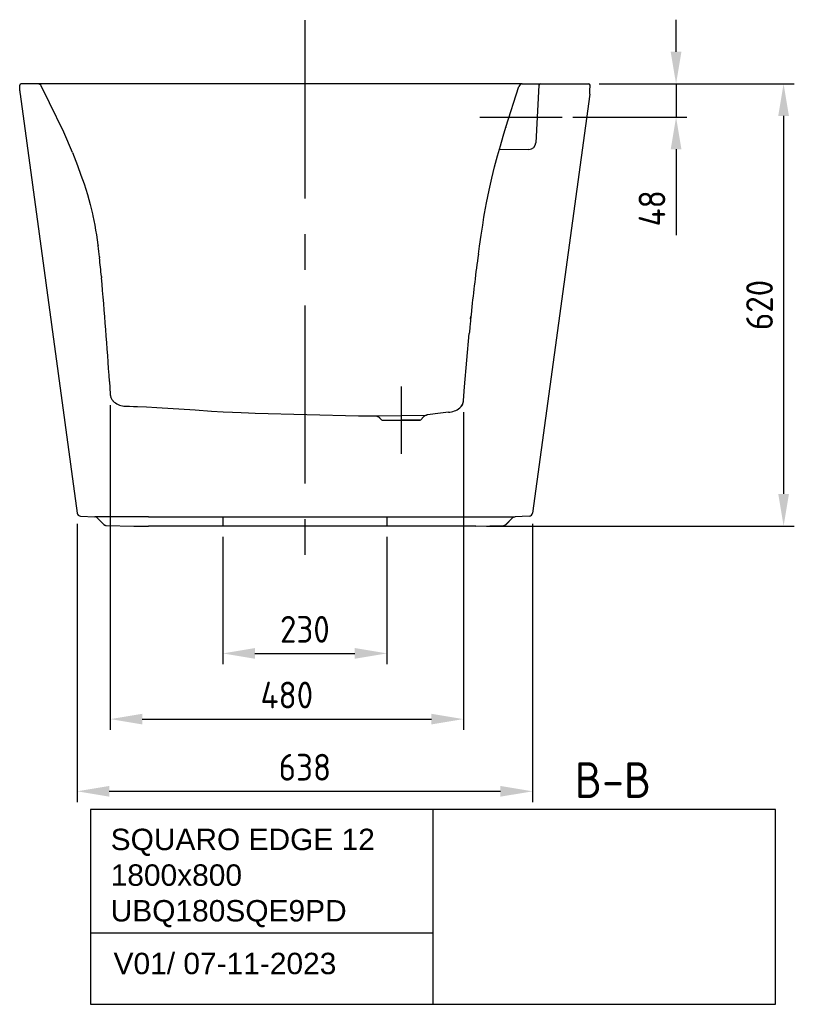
# Model space of a CAD drawing. Extents: x 5017 to 8429, y 913 to 3724.
# Tile 2 of 2: x 7344 to 8429, y 913 to 2293. Entities that reach past the tile are written whole.
import ezdxf
from ezdxf.enums import TextEntityAlignment as Align

# ---------------------------------------------------------------- set-up
doc = ezdxf.new("R2010")
doc.units = 0
doc.header["$LTSCALE"] = 200
doc.header["$MEASUREMENT"] = 0
doc.linetypes.add('CENTER', pattern=[2, 1.25, -0.25, 0.25, -0.25])
doc.layers.get('0').update_dxf_attribs({"linetype": 'CONTINUOUS'})
doc.layers.get('DEFPOINTS').update_dxf_attribs({"linetype": 'CONTINUOUS'})
for name, color, linetype in [('06_ALL_SURFS', 7, 'CONTINUOUS'), ('BEMATING', 7, 'CONTINUOUS'), ('DEFAULT_1', 7, 'CENTER'), ('HARTLIJN', 7, 'CENTER'), ('PEN1', 7, 'CONTINUOUS')]:
    doc.layers.add(name, color=color, linetype=linetype)
doc.styles.add('ISO', font='ISO')
doc.styles.add('iso_text', font='isocp.shx')
doc.dimstyles.new('H2_5OS15', dxfattribs={"dimscale": 15, "dimtxt": 2.5, "dimasz": 3, "dimexe": 1, "dimexo": 1, "dimgap": 1, "dimtad": 1, "dimdec": 0, "dimdsep": 46, "dimtxsty": 'ISO', "dimcen": 0, "dimdle": 1.3, "dimclrd": 256, "dimclre": 256, "dimclrt": 7, "dimadec": 0, "dimazin": 0, "dimtfac": 0.714286, "dimtdec": 0, "dimtmove": 0, "dimatfit": 3, "dimfxl": 1, "dimtvp": 1, "dimtolj": 1, "dimarcsym": 0})

# ---------------------------------------------------------------- blocks, each defined once
blk = doc.blocks.new('*D11')
at = {"layer": '06_ALL_SURFS', "linetype": 'Continuous', "lineweight": -2}
for p, q in [((7470.50854, 1752.843923), (7470.50854, 1297.456997)), ((7965.560695, 1742.794223), (7965.560695, 1297.456997)), ((7515.50854, 1312.456997), (7920.560695, 1312.456997))]:
    blk.add_line(p, q, dxfattribs=at)
at = {"layer": '06_ALL_SURFS', "linetype": 'Continuous'}
for points in [[(7515.50854, 1319.956997), (7515.50854, 1304.956997), (7470.50854, 1312.456997)], [(7920.560695, 1319.956997), (7920.560695, 1304.956997), (7965.560695, 1312.456997)]]:
    blk.add_solid(points, dxfattribs=at)
at = {"layer": 'DEFPOINTS', "color": 0, "linetype": 'Continuous'}
for p in [(7470.50854, 1767.843923), (7965.560695, 1757.794223), (7965.560695, 1312.456997)]:
    blk.add_point(p, dxfattribs=at)
at = {"layer": '06_ALL_SURFS', "color": 7, "linetype": 'Continuous', "insert": (7718.034618, 1346.206997), "char_height": 37.5, "attachment_point": 5, "style": 'ISO'}
blk.add_mtext('\\A1;{\\Fiso;480}', dxfattribs=at)
blk = doc.blocks.new('*D10')
at = {"layer": '06_ALL_SURFS', "linetype": 'Continuous', "lineweight": -2}
for p, q in [((7424.190611, 1586.301294), (7424.190611, 1196.215831)), ((8062.411594, 1586.301294), (8062.411594, 1196.215831)), ((7469.190611, 1211.215831), (8017.411594, 1211.215831))]:
    blk.add_line(p, q, dxfattribs=at)
at = {"layer": '06_ALL_SURFS', "linetype": 'Continuous'}
for points in [[(7469.190611, 1218.715831), (7469.190611, 1203.715831), (7424.190611, 1211.215831)], [(8017.411594, 1218.715831), (8017.411594, 1203.715831), (8062.411594, 1211.215831)]]:
    blk.add_solid(points, dxfattribs=at)
at = {"layer": 'DEFPOINTS', "color": 0, "linetype": 'Continuous'}
for p in [(7424.190611, 1601.301294), (8062.411594, 1601.301294), (8062.411594, 1211.215831)]:
    blk.add_point(p, dxfattribs=at)
at = {"layer": '06_ALL_SURFS', "color": 7, "linetype": 'Continuous', "insert": (7743.301103, 1244.965831), "char_height": 37.5, "attachment_point": 5, "style": 'ISO'}
blk.add_mtext('\\A1;638', dxfattribs=at)
blk = doc.blocks.new('*D13')
at = {"layer": 'DEFPOINTS', "color": 0}
for p in [(8140.915421, 2203.105579), (7982.905644, 1583.142959), (8414.194354, 1583.142959)]:
    blk.add_point(p, dxfattribs=at)
at = {"layer": 'PEN1', "lineweight": -2}
for p, q in [((8155.915421, 2203.105579), (8429.194354, 2203.105579)), ((8414.194354, 2158.105579), (8414.194354, 1628.142959)), ((7997.905644, 1583.142959), (8429.194354, 1583.142959))]:
    blk.add_line(p, q, dxfattribs=at)
at = {"layer": 'PEN1'}
for points in [[(8406.694354, 2158.105579), (8421.694354, 2158.105579), (8414.194354, 2203.105579)], [(8406.694354, 1628.142959), (8421.694354, 1628.142959), (8414.194354, 1583.142959)]]:
    blk.add_solid(points, dxfattribs=at)
at = {"layer": 'PEN1', "color": 7, "insert": (8380.444354, 1893.124269), "char_height": 37.5, "attachment_point": 5, "rotation": 90, "style": 'ISO'}
blk.add_mtext('\\A1;620', dxfattribs=at)
blk = doc.blocks.new('*D14')
at = {"layer": 'DEFPOINTS', "color": 0}
for p in [(8140.915421, 2203.105579), (8263.497468, 2203.105579), (8103.736759, 2156.419691)]:
    blk.add_point(p, dxfattribs=at)
at = {"layer": 'HARTLIJN', "lineweight": -2}
for p, q in [((8263.497468, 2248.105579), (8263.497468, 2293.105579)), ((8155.915421, 2203.105579), (8278.497468, 2203.105579)), ((8263.497468, 2203.105579), (8263.497468, 2156.419691)), ((8118.736759, 2156.419691), (8278.497468, 2156.419691)), ((8263.497468, 2111.419691), (8263.497468, 1990.883977))]:
    blk.add_line(p, q, dxfattribs=at)
at = {"layer": 'HARTLIJN'}
for points in [[(8255.997468, 2248.105579), (8270.997468, 2248.105579), (8263.497468, 2203.105579)], [(8255.997468, 2111.419691), (8270.997468, 2111.419691), (8263.497468, 2156.419691)]]:
    blk.add_solid(points, dxfattribs=at)
at = {"layer": 'HARTLIJN', "color": 7, "insert": (8229.747468, 2028.651834), "char_height": 37.5, "attachment_point": 5, "rotation": 90, "style": 'ISO'}
blk.add_mtext('\\A1;48', dxfattribs=at)
blk = doc.blocks.new('*D15')
at = {"layer": 'BEMATING', "lineweight": -2}
for p, q in [((7628.301103, 1568.141473), (7628.301103, 1389.600737)), ((7858.301103, 1568.141473), (7858.301103, 1389.600737)), ((7673.301103, 1404.600737), (7813.301103, 1404.600737))]:
    blk.add_line(p, q, dxfattribs=at)
at = {"layer": 'BEMATING'}
for points in [[(7673.301103, 1412.100737), (7673.301103, 1397.100737), (7628.301103, 1404.600737)], [(7813.301103, 1412.100737), (7813.301103, 1397.100737), (7858.301103, 1404.600737)]]:
    blk.add_solid(points, dxfattribs=at)
at = {"layer": 'DEFPOINTS', "color": 0}
for p in [(7628.301103, 1583.141473), (7858.301103, 1583.141473), (7858.301103, 1404.600737)]:
    blk.add_point(p, dxfattribs=at)
at = {"layer": 'BEMATING', "color": 7, "insert": (7743.301103, 1438.350737), "char_height": 37.5, "attachment_point": 5, "style": 'ISO'}
blk.add_mtext('\\A1;230', dxfattribs=at)

msp = doc.modelspace()

# ---------------------------------------------------------------- linework, layer by layer
for p, q in [((8047.91, 2203.09), (7369.42, 2203.1)), ((8025.07, 2142.25), (8043.14, 2199.59)), ((7842.71, 1737.69), (7913.58, 1738.56))]:
    msp.add_line(p, q)
at = {"flags": 128}
msp.add_lwpolyline([(7417.73, 2106.99), (7405.39, 2135.56), (7385.58, 2176.73), (7373.9, 2200.32, 0.285103), (7369.42, 2203.1), (7345.69, 2203.11)], format="xyb", dxfattribs=at)
msp.add_lwpolyline([(7417.73, 2106.99), (7424.47, 2088.82), (7429.5, 2075.16), (7433.95, 2062.9), (7438.65, 2048.23), (7442.49, 2034.15), (7445.67, 2020.8)], dxfattribs=at)
msp.add_arc((8047.91, 2198.09), 5, 90.00923, 162.50862)
at = {"layer": '06_ALL_SURFS', "color": 7, "linetype": 'Continuous'}
for p, q in [((7343.77, 2193.56), (7343.65, 2201.18)), ((8047.91, 2203.09), (8140.92, 2203.11)), ((8071.29, 2201.19), (8067.06, 2120.63)), ((8142.84, 2193.56), (8142.95, 2201.18)), ((7344.13, 2188.75), (7424.19, 1601.3)), ((8142.48, 2188.75), (8062.41, 1601.3)), ((8021.22, 2129.81), (8025.07, 2142.25)), ((8025.14, 2142.47), (8025, 2142.02)), ((8057.25, 2111.16), (8015.56, 2110.43)), ((7445.67, 2020.8), (7445.67, 2020.8)), ((7992.55, 2005.2), (7994.32, 2016.06)), ((7994.32, 2016.06), (7995.19, 2021.27)), ((7990.32, 1990.89), (7992.55, 2005.2)), ((7988.02, 1975.53), (7990.32, 1990.89)), ((7986.44, 1964.5), (7988.02, 1975.53)), ((7455.37, 1960.43), (7455.49, 1959.23)), ((7458.1, 1932.97), (7458.25, 1931.39)), ((7974.99, 1867.1), (7974.82, 1865.33)), ((7975.24, 1869.79), (7974.99, 1867.1)), ((7975.6, 1873.5), (7975.95, 1877)), ((7975.72, 1874.67), (7975.6, 1873.5)), ((7975.95, 1877), (7975.72, 1874.67)), ((7966.96, 1778.42), (7973.71, 1853.14)), ((7469.48, 1785.68), (7470.51, 1767.84)), ((7965.75, 1759.37), (7966.96, 1778.42)), ((7475.04, 1757.92), (7476.03, 1757.05)), ((7508.77, 1750.66), (7521.48, 1750.09)), ((7521.48, 1750.09), (7535.78, 1749.33)), ((7535.78, 1749.33), (7589.4, 1745.89)), ((7589.4, 1745.89), (7612.51, 1744.4)), ((7612.51, 1744.4), (7628.84, 1743.43)), ((7628.84, 1743.43), (7641.98, 1742.74)), ((7641.98, 1742.74), (7653.91, 1742.19)), ((7653.91, 1742.19), (7664.44, 1741.78)), ((7664.44, 1741.78), (7673.52, 1741.48)), ((7673.52, 1741.48), (7818.3, 1737.69)), ((7962.14, 1750.54), (7963.15, 1751.85)), ((7844.78, 1738.33), (7844.78, 1738.33)), ((7850.89, 1732.23), (7848.1, 1735.01)), ((7852.3, 1731.64), (7878.3, 1731.64)), ((7852.3, 1731.64), (7904.3, 1731.64)), ((7904.3, 1731.64), (7878.3, 1731.64)), ((7905.72, 1732.23), (7909.63, 1736.13)), ((7911.83, 1738.33), (7911.83, 1738.33)), ((7428.95, 1596.98), (7448.8, 1596.22)), ((7524.26, 1596.22), (7448.8, 1596.22)), ((7452.14, 1594.76), (7461.36, 1585.54)), ((7524.26, 1596.22), (7962.34, 1596.22)), ((7962.34, 1596.22), (8037.8, 1596.22)), ((8034.46, 1594.76), (8025.26, 1585.56)), ((8057.65, 1596.98), (8037.8, 1596.22)), ((7461.36, 1585.54), (7461.39, 1585.51)), ((7461.38, 1585.52), (7461.41, 1585.49)), ((7461.41, 1585.49), (7461.44, 1585.46)), ((7461.44, 1585.46), (7461.47, 1585.44)), ((7461.47, 1585.44), (7461.5, 1585.41)), ((7461.5, 1585.41), (7461.52, 1585.39)), ((7461.61, 1585.31), (7461.64, 1585.28)), ((7461.63, 1585.29), (7461.67, 1585.26)), ((7461.66, 1585.26), (7461.7, 1585.24)), ((7461.69, 1585.24), (7461.73, 1585.21)), ((7461.72, 1585.22), (7461.75, 1585.19)), ((7461.75, 1585.19), (7461.78, 1585.16)), ((7461.78, 1585.17), (7461.81, 1585.14)), ((7461.8, 1585.15), (7461.84, 1585.12)), ((7461.83, 1585.13), (7461.86, 1585.1)), ((7461.84, 1585.12), (7461.89, 1585.08)), ((7461.87, 1585.09), (7461.92, 1585.06)), ((7461.9, 1585.07), (7461.95, 1585.04)), ((7461.93, 1585.05), (7461.98, 1585.02)), ((7461.96, 1585.03), (7462.01, 1585)), ((7461.99, 1585.01), (7462.04, 1584.98)), ((7462.03, 1584.99), (7462.07, 1584.96)), ((7462.06, 1584.96), (7462.1, 1584.94)), ((7462.09, 1584.94), (7462.13, 1584.92)), ((7462.12, 1584.92), (7462.16, 1584.9)), ((7462.15, 1584.9), (7462.19, 1584.88)), ((7462.18, 1584.88), (7462.22, 1584.86)), ((7462.21, 1584.86), (7462.25, 1584.84)), ((7462.24, 1584.84), (7462.28, 1584.82)), ((7462.27, 1584.82), (7462.3, 1584.81)), ((7462.49, 1584.7), (7462.52, 1584.68)), ((7462.52, 1584.68), (7462.55, 1584.66)), ((7462.55, 1584.67), (7462.58, 1584.65)), ((7462.58, 1584.65), (7462.62, 1584.63)), ((7462.61, 1584.64), (7462.65, 1584.62)), ((7462.64, 1584.62), (7462.68, 1584.6)), ((7462.67, 1584.61), (7462.7, 1584.59)), ((7462.68, 1584.6), (7462.73, 1584.58)), ((7462.71, 1584.59), (7462.76, 1584.56)), ((7462.74, 1584.57), (7462.79, 1584.55)), ((7462.77, 1584.56), (7462.82, 1584.53)), ((7462.81, 1584.54), (7462.85, 1584.52)), ((7462.84, 1584.53), (7462.88, 1584.51)), ((7462.87, 1584.51), (7462.91, 1584.49)), ((7462.9, 1584.5), (7462.94, 1584.48)), ((7462.93, 1584.49), (7462.97, 1584.47)), ((7462.97, 1584.47), (7463, 1584.46)), ((7463.03, 1584.45), (7463.06, 1584.43)), ((7463.06, 1584.44), (7463.09, 1584.42)), ((7463.09, 1584.42), (7463.12, 1584.41)), ((7463.12, 1584.41), (7463.15, 1584.4)), ((7463.15, 1584.4), (7463.18, 1584.39)), ((7463.39, 1584.32), (7463.43, 1584.31)), ((7463.42, 1584.31), (7463.46, 1584.3)), ((7463.45, 1584.3), (7463.49, 1584.29)), ((7463.48, 1584.29), (7463.52, 1584.28)), ((7463.51, 1584.28), (7463.54, 1584.27)), ((7463.52, 1584.28), (7463.57, 1584.27)), ((7463.55, 1584.27), (7463.6, 1584.26)), ((7463.58, 1584.26), (7463.63, 1584.25)), ((7463.61, 1584.26), (7463.66, 1584.24)), ((7463.64, 1584.25), (7463.68, 1584.24)), ((7463.67, 1584.24), (7463.71, 1584.23)), ((7463.7, 1584.23), (7463.74, 1584.22)), ((7463.73, 1584.23), (7463.77, 1584.22)), ((7463.76, 1584.22), (7463.8, 1584.21)), ((7463.79, 1584.21), (7463.83, 1584.2)), ((7463.82, 1584.21), (7463.85, 1584.2)), ((7463.85, 1584.2), (7463.88, 1584.19)), ((7463.87, 1584.19), (7463.91, 1584.19)), ((7463.9, 1584.19), (7463.94, 1584.18)), ((7463.93, 1584.18), (7463.97, 1584.18)), ((7463.96, 1584.18), (7463.99, 1584.17)), ((7463.99, 1584.17), (7464.02, 1584.17)), ((7464.02, 1584.17), (7464.04, 1584.16)), ((7464.23, 1584.13), (7464.26, 1584.13)), ((7464.26, 1584.13), (7464.31, 1584.12)), ((7464.29, 1584.13), (7464.33, 1584.12)), ((7464.31, 1584.12), (7464.36, 1584.12)), ((7464.34, 1584.12), (7464.38, 1584.12)), ((7464.37, 1584.12), (7464.41, 1584.11)), ((7464.39, 1584.12), (7464.43, 1584.11)), ((7464.42, 1584.11), (7464.46, 1584.11)), ((7464.44, 1584.11), (7464.46, 1584.11)), ((7464.46, 1584.11), (7464.49, 1584.11)), ((7464.48, 1584.11), (7464.51, 1584.1)), ((7464.5, 1584.11), (7464.54, 1584.1)), ((7464.52, 1584.1), (7464.57, 1584.1)), ((7464.56, 1584.1), (7464.6, 1584.1)), ((7464.59, 1584.1), (7464.63, 1584.1)), ((7464.62, 1584.1), (7464.66, 1584.1)), ((7464.65, 1584.1), (7464.68, 1584.1)), ((7464.68, 1584.1), (7464.71, 1584.09)), ((7464.71, 1584.09), (7464.74, 1584.09)), ((7464.74, 1584.09), (7503.7, 1583.14)), ((7503.7, 1583.14), (7503.9, 1583.14)), ((7503.82, 1583.14), (7524.26, 1583.14)), ((7503.9, 1583.14), (7504.01, 1583.14)), ((7504.01, 1583.14), (7524.26, 1583.14)), ((7962.34, 1583.14), (7524.26, 1583.14)), ((7982.78, 1583.14), (7962.34, 1583.14)), ((7982.59, 1583.14), (7962.34, 1583.14)), ((7962.34, 1583.14), (7962.34, 1583.14)), ((7982.71, 1583.14), (7982.59, 1583.14)), ((7982.91, 1583.14), (7982.71, 1583.14)), ((7982.91, 1583.14), (8021.84, 1584.09)), ((7982.91, 1583.14), (8021.86, 1584.09)), ((8021.86, 1584.09), (8021.89, 1584.09)), ((8021.88, 1584.09), (8021.91, 1584.09)), ((8021.89, 1584.09), (8021.92, 1584.1)), ((8021.91, 1584.09), (8021.94, 1584.1)), ((8021.92, 1584.1), (8021.96, 1584.1)), ((8021.94, 1584.1), (8021.98, 1584.1)), ((8021.96, 1584.1), (8021.99, 1584.1)), ((8021.98, 1584.1), (8022.02, 1584.1)), ((8021.99, 1584.1), (8022.03, 1584.1)), ((8022.02, 1584.1), (8022.06, 1584.1)), ((8022.03, 1584.1), (8022.08, 1584.1)), ((8022.08, 1584.1), (8022.12, 1584.11))]:
    msp.add_line(p, q, dxfattribs=at)
for points in [[(8009.27, 2086.94), (8013.27, 2102.15), (8017.28, 2116.46), (8021.22, 2129.81)], [(7995.19, 2021.27), (7997.89, 2036.11), (8001.5, 2053.87), (8005.32, 2070.83), (8009.27, 2086.94)], [(7445.67, 2020.8), (7446.25, 2018.1), (7447.59, 2011.54), (7448.87, 2004.88), (7450.09, 1998.13), (7451.24, 1991.28), (7452.31, 1984.34), (7453.32, 1977.31), (7453.49, 1976.05)], [(7470.51, 1767.79), (7470.52, 1767.73), (7470.52, 1767.65), (7470.53, 1767.56), (7470.54, 1767.46), (7470.55, 1767.34), (7470.56, 1767.18), (7470.58, 1767), (7470.61, 1766.78), (7470.65, 1766.48)], [(7470.65, 1766.48), (7470.71, 1766.09), (7470.8, 1765.63), (7470.94, 1765.03), (7471.15, 1764.29), (7471.44, 1763.43), (7471.81, 1762.52), (7472.27, 1761.6), (7472.82, 1760.66), (7473.47, 1759.72), (7474.2, 1758.81), (7475.04, 1757.92)], [(7471.13, 1764.34), (7471.41, 1763.5), (7471.77, 1762.63), (7472.2, 1761.73), (7472.72, 1760.81), (7473.34, 1759.9), (7474.04, 1759), (7474.84, 1758.13), (7475.77, 1757.27)], [(7963.15, 1751.85), (7964, 1753.25), (7964.69, 1754.71), (7965.21, 1756.23), (7965.56, 1757.79), (7965.75, 1759.37)], [(7491.74, 1751.24), (7497.71, 1751.07), (7503.02, 1750.89), (7508.77, 1750.66)], [(7960.72, 1749.1), (7960.98, 1749.34), (7962.14, 1750.54)], [(7842.71, 1737.69), (7842.78, 1737.68), (7843.05, 1737.63), (7843.41, 1737.56), (7843.83, 1737.45), (7844.27, 1737.32), (7844.74, 1737.15), (7845.23, 1736.95), (7845.73, 1736.71), (7846.22, 1736.44), (7846.71, 1736.13), (7847.19, 1735.79), (7847.66, 1735.41), (7848.1, 1735.01), (7848.22, 1734.89)], [(7915.14, 1738.93), (7915.07, 1738.92), (7914.8, 1738.87), (7914.45, 1738.8), (7914.03, 1738.7), (7913.58, 1738.56), (7913.11, 1738.4), (7912.62, 1738.19), (7912.13, 1737.95), (7911.63, 1737.68), (7911.14, 1737.37), (7910.66, 1737.03), (7910.2, 1736.66), (7909.75, 1736.25), (7909.63, 1736.13)], [(8022.12, 1584.11), (8022.14, 1584.11), (8022.16, 1584.11), (8022.19, 1584.11), (8022.21, 1584.11), (8022.23, 1584.12), (8022.26, 1584.12), (8022.28, 1584.12), (8022.3, 1584.13), (8022.33, 1584.13), (8022.35, 1584.13), (8022.38, 1584.13), (8022.4, 1584.14), (8022.43, 1584.14), (8022.45, 1584.14), (8022.48, 1584.15), (8022.5, 1584.15), (8022.53, 1584.16), (8022.55, 1584.16), (8022.58, 1584.16), (8022.6, 1584.17), (8022.63, 1584.17), (8022.65, 1584.18), (8022.68, 1584.18), (8022.7, 1584.19), (8022.73, 1584.19), (8022.75, 1584.2), (8022.78, 1584.2), (8022.81, 1584.21), (8022.83, 1584.22), (8022.86, 1584.22), (8022.88, 1584.23), (8022.91, 1584.23), (8022.94, 1584.24), (8022.96, 1584.25), (8022.99, 1584.25), (8023.02, 1584.26), (8023.04, 1584.27), (8023.07, 1584.28), (8023.1, 1584.28), (8023.13, 1584.29), (8023.15, 1584.3), (8023.18, 1584.31), (8023.21, 1584.32), (8023.24, 1584.33), (8023.26, 1584.33), (8023.29, 1584.34), (8023.32, 1584.35), (8023.35, 1584.36), (8023.38, 1584.37), (8023.4, 1584.38), (8023.43, 1584.39), (8023.46, 1584.4), (8023.49, 1584.41), (8023.52, 1584.42), (8023.55, 1584.44), (8023.58, 1584.45), (8023.61, 1584.46), (8023.64, 1584.47), (8023.67, 1584.48), (8023.7, 1584.5), (8023.73, 1584.51), (8023.76, 1584.52), (8023.79, 1584.54), (8023.82, 1584.55), (8023.85, 1584.57), (8023.88, 1584.58), (8023.91, 1584.6), (8023.94, 1584.61), (8023.97, 1584.63), (8024.01, 1584.64), (8024.04, 1584.66), (8024.07, 1584.68), (8024.1, 1584.69), (8024.13, 1584.71), (8024.17, 1584.73), (8024.2, 1584.75), (8024.23, 1584.77), (8024.26, 1584.78), (8024.3, 1584.8), (8024.33, 1584.82), (8024.36, 1584.84), (8024.39, 1584.86), (8024.43, 1584.89), (8024.46, 1584.91), (8024.49, 1584.93), (8024.53, 1584.95), (8024.56, 1584.97), (8024.59, 1585), (8024.63, 1585.02), (8024.66, 1585.05), (8024.69, 1585.07), (8024.73, 1585.09), (8024.76, 1585.12), (8024.8, 1585.15), (8024.83, 1585.17), (8024.86, 1585.2), (8024.9, 1585.23), (8024.93, 1585.26), (8024.97, 1585.29), (8025, 1585.32), (8025.04, 1585.35), (8025.07, 1585.38), (8025.11, 1585.41), (8025.14, 1585.44), (8025.17, 1585.47), (8025.21, 1585.51), (8025.24, 1585.54), (8034.46, 1594.76)], [(7461.52, 1585.38), (7461.55, 1585.36), (7461.58, 1585.33), (7461.61, 1585.31)], [(7462.31, 1584.8), (7462.34, 1584.79), (7462.37, 1584.77), (7462.4, 1584.75)], [(7462.37, 1584.77), (7462.4, 1584.75), (7462.43, 1584.73), (7462.46, 1584.72), (7462.49, 1584.7)], [(7462.96, 1584.47), (7462.99, 1584.46), (7463.03, 1584.44)], [(7463.18, 1584.39), (7463.21, 1584.38), (7463.24, 1584.37), (7463.27, 1584.36), (7463.3, 1584.35)], [(7463.27, 1584.36), (7463.31, 1584.35), (7463.34, 1584.34), (7463.37, 1584.33), (7463.4, 1584.32)], [(7464.05, 1584.16), (7464.07, 1584.16), (7464.1, 1584.15), (7464.13, 1584.15)], [(7464.1, 1584.15), (7464.13, 1584.15), (7464.16, 1584.14), (7464.18, 1584.14), (7464.21, 1584.14), (7464.24, 1584.13), (7464.28, 1584.13)], [(8021.85, 1584.09), (8021.86, 1584.09), (8021.88, 1584.09)], [(8022.06, 1584.1), (8022.08, 1584.1), (8022.11, 1584.11), (8022.13, 1584.11), (8022.15, 1584.11), (8022.17, 1584.11), (8022.2, 1584.11), (8022.22, 1584.12), (8022.24, 1584.12), (8022.27, 1584.12), (8022.29, 1584.12), (8022.32, 1584.13), (8022.34, 1584.13), (8022.36, 1584.13), (8022.39, 1584.14), (8022.41, 1584.14), (8022.44, 1584.14), (8022.46, 1584.15), (8022.49, 1584.15), (8022.51, 1584.15), (8022.54, 1584.16), (8022.56, 1584.16), (8022.59, 1584.17), (8022.61, 1584.17), (8022.64, 1584.18), (8022.67, 1584.18), (8022.69, 1584.19), (8022.72, 1584.19), (8022.74, 1584.2), (8022.77, 1584.2), (8022.8, 1584.21), (8022.82, 1584.21), (8022.85, 1584.22), (8022.88, 1584.23)], [(8022.88, 1584.23), (8022.91, 1584.23), (8022.93, 1584.24), (8022.96, 1584.25), (8022.99, 1584.25), (8023.02, 1584.26), (8023.04, 1584.27), (8023.07, 1584.28), (8023.1, 1584.28), (8023.13, 1584.29), (8023.16, 1584.3), (8023.19, 1584.31), (8023.22, 1584.32), (8023.25, 1584.33), (8023.28, 1584.34), (8023.31, 1584.35), (8023.34, 1584.36), (8023.37, 1584.37), (8023.4, 1584.38), (8023.43, 1584.39), (8023.46, 1584.4), (8023.49, 1584.41), (8023.52, 1584.42), (8023.55, 1584.44), (8023.58, 1584.45), (8023.61, 1584.46), (8023.64, 1584.47), (8023.68, 1584.49), (8023.71, 1584.5), (8023.74, 1584.52), (8023.77, 1584.53), (8023.8, 1584.54), (8023.83, 1584.56), (8023.87, 1584.57), (8023.9, 1584.59), (8023.93, 1584.61), (8023.96, 1584.62), (8024, 1584.64), (8024.03, 1584.65), (8024.06, 1584.67), (8024.09, 1584.69), (8024.13, 1584.71), (8024.16, 1584.73), (8024.19, 1584.74), (8024.23, 1584.76), (8024.26, 1584.78), (8024.29, 1584.8), (8024.32, 1584.82), (8024.36, 1584.84), (8024.39, 1584.86), (8024.42, 1584.88), (8024.46, 1584.9), (8024.49, 1584.93), (8024.52, 1584.95), (8024.56, 1584.97), (8024.59, 1584.99), (8024.62, 1585.02), (8024.66, 1585.04), (8024.69, 1585.07), (8024.72, 1585.09), (8024.76, 1585.12), (8024.79, 1585.14), (8024.82, 1585.17), (8024.85, 1585.19), (8024.89, 1585.22), (8024.92, 1585.25), (8024.95, 1585.27), (8024.99, 1585.3), (8025.02, 1585.33), (8025.05, 1585.36), (8025.08, 1585.39), (8025.11, 1585.41)]]:
    msp.add_lwpolyline(points, dxfattribs=at)
for centre, radius, start, end in [((7345.65, 2201.11), 2, 88.95439, 178), ((8073.28, 2201.09), 2, 90.01517, 177), ((8140.95, 2201.11), 2, 2, 91.04561), ((7383.76, 2194.15), 40, 180.85414, 187.76104), ((8102.84, 2194.15), 40, 352.23896, 359.14586), ((8057.08, 2121.16), 10, 271, 357), ((6871.53, 1898.11), 587.15, 6.09238, 7.6276), ((10129.8, 1662.94), 2164.47, 171.9913, 174.09743), ((5142.01, 1716.42), 2326.19, 5.34129, 5.99135), ((1090.26, 1367.01), 6392.94, 3.754954, 5.064782), ((10097.38, 1666.4), 2131.86, 174.10035, 174.33067), ((10084.73, 1667.63), 2119.15, 174.74808, 174.97785), ((7485.49, 1768.69), 15, 226.08969, 230.91519), ((7492.42, 1777.23), 26, 230.91519, 268.50009), ((7950.78, 1760.33), 15, 309.32072, 356.34561), ((7993.25, 1265.79), 479.54, 95.83601, 99.37371), ((7943.81, 1768.84), 26, 271.49986, 309.32067), ((7842.93, 2678.19), 940.82, 268.50001, 268.78798), ((7830.85, 2085.88), 348.39, 268.71438, 271.95182), ((7852.3, 1733.64), 2, 225, 270), ((7904.31, 1733.64), 2, 270, 315), ((7429.14, 1601.98), 5, 187.76104, 267.7975), ((7448.61, 1591.22), 5, 45, 87.79745), ((8037.99, 1591.22), 5, 92.20255, 135), ((8057.46, 1601.98), 5, 272.2025, 352.23896), ((8057.46, 1601.98), 5, 272.2025, 352.23896), ((7464.88, 1589.09), 5, 225, 268.60294), ((7503.82, 1588.14), 5, 268.60311, 270.00027), ((7982.78, 1588.14), 5, 269.99973, 271.39689), ((7982.78, 1588.14), 5, 269.99973, 271.39689), ((8021.72, 1589.09), 5, 271.39706, 315)]:
    msp.add_arc(centre, radius, start, end, dxfattribs=at)
msp.add_open_spline([(7994.16, 2015.7), (7994.18, 2015.71), (7994.21, 2015.72), (7994.24, 2015.73), (7994.25, 2015.73)], degree=3, knots=[0, 0, 0, 0, 0.5342835, 1, 1, 1, 1], dxfattribs=at)
for points in [[(7974.82, 1865.33), (7974.7, 1864.09), (7974.59, 1862.85), (7974.48, 1861.61)], [(7975.6, 1873.5), (7975.48, 1872.27), (7975.36, 1871.03), (7975.24, 1869.79)]]:
    msp.add_open_spline(points, degree=3, dxfattribs=at)
at = {"layer": 'DEFAULT_1', "linetype": 'CENTER'}
msp.add_line((7743.3, 2292.61), (7743.3, 1525.39), dxfattribs=at)
at = {"layer": 'DEFAULT_1', "color": 9, "linetype": 'CENTER'}
for p, q in [((7628.3, 1596.22), (7628.3, 1583.14)), ((7858.3, 1596.22), (7858.3, 1583.14))]:
    msp.add_line(p, q, dxfattribs=at)
at = {"layer": 'HARTLIJN'}
for p, q in [((7988.47, 2156.42), (8103.74, 2156.42)), ((7878.3, 1778.69), (7878.3, 1684.59))]:
    msp.add_line(p, q, dxfattribs=at)
at = {"layer": 'PEN1'}
for p, q in [((7442.82, 1185.92), (7442.82, 912.59)), ((8402.8, 1185.92), (7442.82, 1185.92)), ((7922.81, 1185.92), (7922.81, 912.59)), ((8402.8, 912.59), (8402.8, 1185.92)), ((7442.82, 1012.59), (7922.81, 1012.59)), ((7442.82, 912.59), (8402.8, 912.59))]:
    msp.add_line(p, q, dxfattribs=at)

# ---------------------------------------------------------------- texts
at = {"layer": 'BEMATING', "style": 'ISO'}
msp.add_text('B-B', height=50, dxfattribs=at).set_placement((8121.57, 1186.98), align=Align.BOTTOM_LEFT)
at = {"layer": 'PEN1', "char_height": 30, "attachment_point": 1, "style": 'iso_text'}
for s, insert, width in [('{\\fArial|b0|i0|c0|p34;SQUARO EDGE 12 1800x800\\PUBQ180SQE9PD}', (7471.13, 1158.79), 449.1), ('{\\fArial|b0|i0|c0|p34;V01/ 07-11-2023}', (7475.19, 984.84), 381.9)]:
    msp.add_mtext(s, dxfattribs=dict(at, insert=insert, width=width))

# ---------------------------------------------------------------- dimensions: what is measured, and where the dimension line sits
at = {"layer": '06_ALL_SURFS', "color": 7, "linetype": 'Continuous'}
dim = msp.add_linear_dim(base=(7965.56, 1312.46), p1=(7470.51, 1767.84), p2=(7965.56, 1757.79), text='{\\Fiso;480}', dimstyle='H2_5OS15', dxfattribs=at)
dim.commit()
dim.dimension.update_dxf_attribs({"geometry": '*D11', "text_midpoint": (7718.03, 1346.21)})
dim = msp.add_linear_dim(base=(8062.41, 1211.22), p1=(7424.19, 1601.3), p2=(8062.41, 1601.3), dimstyle='H2_5OS15', dxfattribs=at)
dim.commit()
dim.dimension.update_dxf_attribs({"geometry": '*D10', "text_midpoint": (7743.3, 1211.22), "dimtype": 160})
at = {"layer": 'BEMATING'}
dim = msp.add_linear_dim(base=(7858.3, 1404.6), p1=(7628.3, 1583.14), p2=(7858.3, 1583.14), dimstyle='H2_5OS15', dxfattribs=at)
dim.commit()
dim.dimension.update_dxf_attribs({"geometry": '*D15', "text_midpoint": (7743.3, 1438.35)})
at = {"layer": 'HARTLIJN'}
dim = msp.add_linear_dim(base=(8263.5, 2203.11), p1=(8103.74, 2156.42), p2=(8140.92, 2203.11), angle=90, text='48', dimstyle='H2_5OS15', dxfattribs=at)
dim.commit()
dim.dimension.update_dxf_attribs({"geometry": '*D14', "text_midpoint": (8263.5, 2028.65), "dimtype": 160})
at = {"layer": 'PEN1'}
dim = msp.add_linear_dim(base=(8414.19, 1583.14), p1=(8140.92, 2203.11), p2=(7982.91, 1583.14), angle=90, dimstyle='H2_5OS15', dxfattribs=at)
dim.commit()
dim.dimension.update_dxf_attribs({"geometry": '*D13', "text_midpoint": (8380.44, 1893.12)})

doc.saveas('drawing.dxf')
